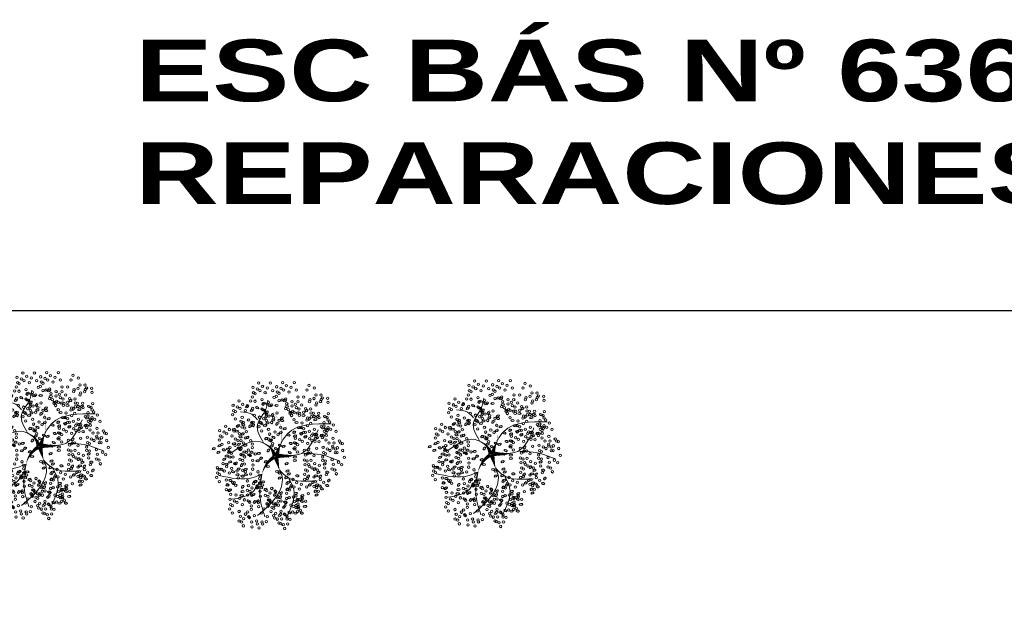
# Model space of a CAD drawing. Header units: millimetres. Extents: x 2152 to 2451, y 445 to 514.
# Tile 19 of 23: x 2375 to 2407, y 494 to 514. Entities that reach past the tile are written whole.
import ezdxf

# ---------------------------------------------------------------- set-up
doc = ezdxf.new("R2010")
doc.units = ezdxf.units.MM
doc.layers.add('01 - Vegetación', color=3, linetype='Continuous', lineweight=0)
doc.layers.add('Cotas', color=3, linetype='Continuous')
doc.styles.add('REGUA60', font='cityb___.ttf', dxfattribs={"width": 1.4})

# ---------------------------------------------------------------- blocks, each defined once
blk = doc.blocks.new('17')
at = {"layer": '01 - Vegetación'}
for points in [[(4495.84, 1680.23, 1.33, 0.0221, 0.199177), (4489.97, 1684.48, 0.0221, 0.0221, 1.224983)], [(4496.02, 1680.23, 1.33, 0.0221, 0.286986), (4500.47, 1683.82, 0.0221, 0.0221, -1.494927)], [(4496.02, 1679.76, 1.77, 0.0221, 0), (4491.39, 1678.53, 0.0221, 0.0221, 0)], [(4496.02, 1679.66, 1.77, 0.0221, 0), (4500.28, 1678.15, 0.0221, 0.0221, 0)], [(4496.4, 1679.85, 1.77, 0.0221, 0.074947), (4496.4, 1672.95, 0.0221, 0.0221, 0.762797)], [(4497.07, 1679.43, 0.133, 0.0221, 0.381476), (4512.91, 1682.47, 0.0221, 0.0221, -1.841687)]]:
    blk.add_lwpolyline(points, format="xyseb", dxfattribs=at)
for points in [[(4490, 1684.47), (4488.83, 1687.51), (4489.5, 1699.09)], [(4487.73, 1684.98), (4483.44, 1688.25), (4481.42, 1694.81)], [(4497.83, 1680.19), (4501.11, 1685.48), (4497.33, 1694.81)], [(4508.5, 1685.98), (4510.45, 1688), (4511.21, 1691.78)], [(4490, 1684.47), (4482.94, 1685.23), (4475.36, 1683.47)], [(4491.39, 1678.53), (4489.02, 1677.58), (4485.46, 1677.92), (4475.87, 1685.99)], [(4500.47, 1683.82), (4506.92, 1685.99), (4511.46, 1683.47), (4515.25, 1682.46)], [(4491.39, 1678.53), (4489, 1675.9), (4487.73, 1665.57)], [(4496.57, 1678.43), (4497.07, 1670.86), (4505.15, 1665.32)], [(4497.07, 1679.43), (4503.89, 1675.65), (4507.17, 1660.78)], [(4488.74, 1675.4), (4484.7, 1673.64), (4475.11, 1676.16)], [(4497.07, 1670.11), (4496.82, 1665.57), (4494.55, 1658.01)]]:
    blk.add_spline(points, degree=3, dxfattribs=at)
blk = doc.blocks.new('16')
at = {"layer": '01 - Vegetación'}
h = blk.add_hatch(color=40, dxfattribs=at)
h.set_gradient(color1=(255, 191, 0), color2=(223, 255, 127), rotation=180, centered=1, tint=1, name='INVSPHERICAL')
edge = h.paths.add_edge_path()
edge.add_ellipse((4538.847, 1678.642), major_axis=(-0.0033, 0.0777), ratio=0.578492, start_angle=0, end_angle=360, ccw=False)
edge = h.paths.add_edge_path()
edge.add_ellipse((4538.961, 1678.487), major_axis=(-0.0349, 0.0695), ratio=0.578492, start_angle=0, end_angle=360, ccw=False)
edge = h.paths.add_edge_path()
edge.add_ellipse((4538.69, 1678.926), major_axis=(-0.0594, 0.0503), ratio=0.578492, start_angle=0, end_angle=360, ccw=False)
edge = h.paths.add_edge_path()
edge.add_ellipse((4538.676, 1678.266), major_axis=(-0.0033, 0.0777), ratio=0.578492, start_angle=0, end_angle=360, ccw=False)
edge = h.paths.add_edge_path()
edge.add_ellipse((4541.23, 1679.281), major_axis=(0.0274, 0.0728), ratio=0.578492, start_angle=0, end_angle=360, ccw=False)
edge = h.paths.add_edge_path()
edge.add_ellipse((4540.829, 1679.36), major_axis=(-0.0349, 0.0695), ratio=0.578492, start_angle=0, end_angle=360, ccw=False)
edge = h.paths.add_edge_path()
edge.add_ellipse((4541.174, 1679.607), major_axis=(-0.0349, 0.0695), ratio=0.578492, start_angle=0, end_angle=360, ccw=False)
edge = h.paths.add_edge_path()
edge.add_ellipse((4541.072, 1679.421), major_axis=(0.0274, 0.0728), ratio=0.578492, start_angle=0, end_angle=360, ccw=False)
edge = h.paths.add_edge_path()
edge.add_ellipse((4540.113, 1679.632), major_axis=(-0.0349, 0.0695), ratio=0.578492, start_angle=0, end_angle=360, ccw=False)
edge = h.paths.add_edge_path()
edge.add_ellipse((4540.279, 1679.843), major_axis=(-0.0349, 0.0695), ratio=0.578492, start_angle=0, end_angle=360, ccw=False)
edge = h.paths.add_edge_path()
edge.add_ellipse((4540.165, 1679.999), major_axis=(-0.0033, 0.0777), ratio=0.578492, start_angle=0, end_angle=360, ccw=False)
edge = h.paths.add_edge_path()
edge.add_ellipse((4540.499, 1679.956), major_axis=(-0.0033, 0.0777), ratio=0.578492, start_angle=0, end_angle=360, ccw=False)
edge = h.paths.add_edge_path()
edge.add_ellipse((4540.629, 1679.513), major_axis=(-0.0594, 0.0503), ratio=0.578492, start_angle=0, end_angle=360, ccw=False)
edge = h.paths.add_edge_path()
edge.add_ellipse((4540.551, 1680.278), major_axis=(0.0274, 0.0728), ratio=0.578492, start_angle=0, end_angle=360, ccw=False)
edge = h.paths.add_edge_path()
edge.add_ellipse((4539.201, 1679.744), major_axis=(-0.0033, 0.0777), ratio=0.578492, start_angle=0, end_angle=360, ccw=False)
edge = h.paths.add_edge_path()
edge.add_ellipse((4539.14, 1679.893), major_axis=(0.0274, 0.0728), ratio=0.578492, start_angle=0, end_angle=360, ccw=False)
edge = h.paths.add_edge_path()
edge.add_ellipse((4539.208, 1680.126), major_axis=(-0.0033, 0.0777), ratio=0.578492, start_angle=0, end_angle=360, ccw=False)
edge = h.paths.add_edge_path()
edge.add_ellipse((4538.979, 1680.681), major_axis=(-0.0594, 0.0503), ratio=0.578492, start_angle=0, end_angle=360, ccw=False)
edge = h.paths.add_edge_path()
edge.add_ellipse((4538.577, 1680.728), major_axis=(-0.0033, 0.0777), ratio=0.578492, start_angle=0, end_angle=360, ccw=False)
edge = h.paths.add_edge_path()
edge.add_ellipse((4538.926, 1680.033), major_axis=(0.0274, 0.0728), ratio=0.578492, start_angle=0, end_angle=360, ccw=False)
edge = h.paths.add_edge_path()
edge.add_ellipse((4538.95, 1679.842), major_axis=(0.0274, 0.0728), ratio=0.578492, start_angle=0, end_angle=360, ccw=False)
edge = h.paths.add_edge_path()
edge.add_ellipse((4538.621, 1680.191), major_axis=(-0.0349, 0.0695), ratio=0.578492, start_angle=0, end_angle=360, ccw=False)
edge = h.paths.add_edge_path()
edge.add_ellipse((4538.328, 1680.411), major_axis=(0.0274, 0.0728), ratio=0.578492, start_angle=0, end_angle=360, ccw=False)
edge = h.paths.add_edge_path()
edge.add_ellipse((4538.283, 1680.138), major_axis=(-0.0594, 0.0503), ratio=0.578492, start_angle=0, end_angle=360, ccw=False)
edge = h.paths.add_edge_path()
edge.add_ellipse((4538.32, 1679.993), major_axis=(-0.0594, 0.0503), ratio=0.578492, start_angle=0, end_angle=360, ccw=False)
edge = h.paths.add_edge_path()
edge.add_ellipse((4538.755, 1680.687), major_axis=(-0.0033, 0.0777), ratio=0.578492, start_angle=0, end_angle=360, ccw=False)
edge = h.paths.add_edge_path()
edge.add_ellipse((4538.834, 1681.261), major_axis=(-0.0349, 0.0695), ratio=0.578492, start_angle=0, end_angle=360, ccw=False)
edge = h.paths.add_edge_path()
edge.add_ellipse((4539.054, 1681.374), major_axis=(-0.0033, 0.0777), ratio=0.578492, start_angle=0, end_angle=360, ccw=False)
edge = h.paths.add_edge_path()
edge.add_ellipse((4539.147, 1681.076), major_axis=(-0.0594, 0.0503), ratio=0.578492, start_angle=0, end_angle=360, ccw=False)
edge = h.paths.add_edge_path()
edge.add_ellipse((4539.52, 1680.541), major_axis=(-0.0033, 0.0777), ratio=0.578492, start_angle=0, end_angle=360, ccw=False)
edge = h.paths.add_edge_path()
edge.add_ellipse((4539.459, 1680.689), major_axis=(0.0274, 0.0728), ratio=0.578492, start_angle=0, end_angle=360, ccw=False)
edge = h.paths.add_edge_path()
edge.add_ellipse((4539.527, 1680.923), major_axis=(-0.0033, 0.0777), ratio=0.578492, start_angle=0, end_angle=360, ccw=False)
edge = h.paths.add_edge_path()
edge.add_ellipse((4539.265, 1681.244), major_axis=(0.0274, 0.0728), ratio=0.578492, start_angle=0, end_angle=360, ccw=False)
edge = h.paths.add_edge_path()
edge.add_ellipse((4539.188, 1677.478), major_axis=(-0.0594, 0.0503), ratio=0.578492, start_angle=0, end_angle=360, ccw=False)
edge = h.paths.add_edge_path()
edge.add_ellipse((4539.473, 1678.19), major_axis=(0.0274, 0.0728), ratio=0.578492, start_angle=0, end_angle=360, ccw=False)
edge = h.paths.add_edge_path()
edge.add_ellipse((4540.696, 1678.325), major_axis=(0.0274, 0.0728), ratio=0.578492, start_angle=0, end_angle=360, ccw=False)
edge = h.paths.add_edge_path()
edge.add_ellipse((4540.33, 1678.305), major_axis=(-0.0033, 0.0777), ratio=0.578492, start_angle=0, end_angle=360, ccw=False)
edge = h.paths.add_edge_path()
edge.add_ellipse((4540.174, 1678.307), major_axis=(-0.0033, 0.0777), ratio=0.578492, start_angle=0, end_angle=360, ccw=False)
edge = h.paths.add_edge_path()
edge.add_ellipse((4540.488, 1677.717), major_axis=(-0.0594, 0.0503), ratio=0.578492, start_angle=0, end_angle=360, ccw=False)
edge = h.paths.add_edge_path()
edge.add_ellipse((4540.676, 1677.675), major_axis=(-0.0594, 0.0503), ratio=0.578492, start_angle=0, end_angle=360, ccw=False)
edge = h.paths.add_edge_path()
edge.add_ellipse((4539.469, 1677.341), major_axis=(-0.0033, 0.0777), ratio=0.578492, start_angle=0, end_angle=360, ccw=False)
edge = h.paths.add_edge_path()
edge.add_ellipse((4539.773, 1677.406), major_axis=(-0.0594, 0.0503), ratio=0.578492, start_angle=0, end_angle=360, ccw=False)
edge = h.paths.add_edge_path()
edge.add_ellipse((4539.631, 1677.23), major_axis=(-0.0349, 0.0695), ratio=0.578492, start_angle=0, end_angle=360, ccw=False)
edge = h.paths.add_edge_path()
edge.add_ellipse((4539.445, 1677.695), major_axis=(-0.0594, 0.0503), ratio=0.578492, start_angle=0, end_angle=360, ccw=False)
edge = h.paths.add_edge_path()
edge.add_ellipse((4542.676, 1679.136), major_axis=(-0.0033, 0.0777), ratio=0.578492, start_angle=0, end_angle=360, ccw=False)
edge = h.paths.add_edge_path()
edge.add_ellipse((4542.661, 1679.428), major_axis=(-0.0033, 0.0777), ratio=0.578492, start_angle=0, end_angle=360, ccw=False)
edge = h.paths.add_edge_path()
edge.add_ellipse((4542.742, 1679.554), major_axis=(-0.0033, 0.0777), ratio=0.578492, start_angle=0, end_angle=360, ccw=False)
edge = h.paths.add_edge_path()
edge.add_ellipse((4542.776, 1679.728), major_axis=(-0.0349, 0.0695), ratio=0.578492, start_angle=0, end_angle=360, ccw=False)
edge = h.paths.add_edge_path()
edge.add_ellipse((4542.477, 1679.745), major_axis=(0.0274, 0.0728), ratio=0.578492, start_angle=0, end_angle=360, ccw=False)
edge = h.paths.add_edge_path()
edge.add_ellipse((4542.578, 1680.02), major_axis=(0.0274, 0.0728), ratio=0.578492, start_angle=0, end_angle=360, ccw=False)
edge = h.paths.add_edge_path()
edge.add_ellipse((4542.466, 1680.268), major_axis=(-0.0349, 0.0695), ratio=0.578492, start_angle=0, end_angle=360, ccw=False)
edge = h.paths.add_edge_path()
edge.add_ellipse((4542.632, 1680.479), major_axis=(-0.0349, 0.0695), ratio=0.578492, start_angle=0, end_angle=360, ccw=False)
edge = h.paths.add_edge_path()
edge.add_ellipse((4542.359, 1679.577), major_axis=(-0.0594, 0.0503), ratio=0.578492, start_angle=0, end_angle=360, ccw=False)
edge = h.paths.add_edge_path()
edge.add_ellipse((4542.171, 1679.619), major_axis=(-0.0594, 0.0503), ratio=0.578492, start_angle=0, end_angle=360, ccw=False)
edge = h.paths.add_edge_path()
edge.add_ellipse((4542.246, 1679.328), major_axis=(-0.0594, 0.0503), ratio=0.578492, start_angle=0, end_angle=360, ccw=False)
edge = h.paths.add_edge_path()
edge.add_ellipse((4542.369, 1678.498), major_axis=(0.0274, 0.0728), ratio=0.578492, start_angle=0, end_angle=360, ccw=False)
edge = h.paths.add_edge_path()
edge.add_ellipse((4542.902, 1678.749), major_axis=(-0.0349, 0.0695), ratio=0.578492, start_angle=0, end_angle=360, ccw=False)
edge = h.paths.add_edge_path()
edge.add_ellipse((4542.925, 1678.897), major_axis=(-0.0349, 0.0695), ratio=0.578492, start_angle=0, end_angle=360, ccw=False)
edge = h.paths.add_edge_path()
edge.add_ellipse((4542.628, 1678.671), major_axis=(-0.0033, 0.0777), ratio=0.578492, start_angle=0, end_angle=360, ccw=False)
edge = h.paths.add_edge_path()
edge.add_ellipse((4542.11, 1678.896), major_axis=(-0.0349, 0.0695), ratio=0.578492, start_angle=0, end_angle=360, ccw=False)
edge = h.paths.add_edge_path()
edge.add_ellipse((4542.34, 1678.18), major_axis=(-0.0349, 0.0695), ratio=0.578492, start_angle=0, end_angle=360, ccw=False)
edge = h.paths.add_edge_path()
edge.add_ellipse((4538.137, 1679.191), major_axis=(-0.0349, 0.0695), ratio=0.578492, start_angle=0, end_angle=360, ccw=False)
edge = h.paths.add_edge_path()
edge.add_ellipse((4538.099, 1678.758), major_axis=(-0.0594, 0.0503), ratio=0.578492, start_angle=0, end_angle=360, ccw=False)
edge = h.paths.add_edge_path()
edge.add_ellipse((4537.796, 1678.552), major_axis=(0.0274, 0.0728), ratio=0.578492, start_angle=0, end_angle=360, ccw=False)
edge = h.paths.add_edge_path()
edge.add_ellipse((4537.776, 1678.277), major_axis=(-0.0033, 0.0777), ratio=0.578492, start_angle=0, end_angle=360, ccw=False)
edge = h.paths.add_edge_path()
edge.add_ellipse((4539.181, 1678.6), major_axis=(-0.0033, 0.0777), ratio=0.578492, start_angle=0, end_angle=360, ccw=False)
edge = h.paths.add_edge_path()
edge.add_ellipse((4538.502, 1678.968), major_axis=(-0.0594, 0.0503), ratio=0.578492, start_angle=0, end_angle=360, ccw=False)
edge = h.paths.add_edge_path()
edge.add_ellipse((4538.615, 1679.216), major_axis=(-0.0594, 0.0503), ratio=0.578492, start_angle=0, end_angle=360, ccw=False)
edge = h.paths.add_edge_path()
edge.add_ellipse((4538.188, 1679.557), major_axis=(-0.0033, 0.0777), ratio=0.578492, start_angle=0, end_angle=360, ccw=False)
edge = h.paths.add_edge_path()
edge.add_ellipse((4538.203, 1679.265), major_axis=(-0.0033, 0.0777), ratio=0.578492, start_angle=0, end_angle=360, ccw=False)
edge = h.paths.add_edge_path()
edge.add_ellipse((4538.285, 1679.391), major_axis=(-0.0033, 0.0777), ratio=0.578492, start_angle=0, end_angle=360, ccw=False)
edge = h.paths.add_edge_path()
edge.add_ellipse((4538.856, 1679.647), major_axis=(-0.0349, 0.0695), ratio=0.578492, start_angle=0, end_angle=360, ccw=False)
edge = h.paths.add_edge_path()
edge.add_ellipse((4538.272, 1678.751), major_axis=(0.0274, 0.0728), ratio=0.578492, start_angle=0, end_angle=360, ccw=False)
edge = h.paths.add_edge_path()
edge.add_ellipse((4540.863, 1678.985), major_axis=(0.0274, 0.0728), ratio=0.578492, start_angle=0, end_angle=360, ccw=False)
edge = h.paths.add_edge_path()
edge.add_ellipse((4540.823, 1678.811), major_axis=(-0.0349, 0.0695), ratio=0.578492, start_angle=0, end_angle=360, ccw=False)
edge = h.paths.add_edge_path()
edge.add_ellipse((4541.446, 1678.949), major_axis=(-0.0349, 0.0695), ratio=0.578492, start_angle=0, end_angle=360, ccw=False)
edge = h.paths.add_edge_path()
edge.add_ellipse((4540.434, 1680.393), major_axis=(-0.0033, 0.0777), ratio=0.578492, start_angle=0, end_angle=360, ccw=False)
edge = h.paths.add_edge_path()
edge.add_ellipse((4540.419, 1680.685), major_axis=(-0.0033, 0.0777), ratio=0.578492, start_angle=0, end_angle=360, ccw=False)
edge = h.paths.add_edge_path()
edge.add_ellipse((4539.773, 1680.547), major_axis=(-0.0349, 0.0695), ratio=0.578492, start_angle=0, end_angle=360, ccw=False)
edge = h.paths.add_edge_path()
edge.add_ellipse((4539.782, 1680.87), major_axis=(-0.0349, 0.0695), ratio=0.578492, start_angle=0, end_angle=360, ccw=False)
edge = h.paths.add_edge_path()
edge.add_ellipse((4539.668, 1681.126), major_axis=(0.0274, 0.0728), ratio=0.578492, start_angle=0, end_angle=360, ccw=False)
edge = h.paths.add_edge_path()
edge.add_ellipse((4540.336, 1681.276), major_axis=(0.0274, 0.0728), ratio=0.578492, start_angle=0, end_angle=360, ccw=False)
edge = h.paths.add_edge_path()
edge.add_ellipse((4540.381, 1681.413), major_axis=(-0.0349, 0.0695), ratio=0.578492, start_angle=0, end_angle=360, ccw=False)
edge = h.paths.add_edge_path()
edge.add_ellipse((4540.225, 1681.525), major_axis=(-0.0349, 0.0695), ratio=0.578492, start_angle=0, end_angle=360, ccw=False)
edge = h.paths.add_edge_path()
edge.add_ellipse((4540.009, 1681.424), major_axis=(-0.0033, 0.0777), ratio=0.578492, start_angle=0, end_angle=360, ccw=False)
edge = h.paths.add_edge_path()
edge.add_ellipse((4540.106, 1681.258), major_axis=(-0.0033, 0.0777), ratio=0.578492, start_angle=0, end_angle=360, ccw=False)
edge = h.paths.add_edge_path()
edge.add_ellipse((4540.036, 1680.989), major_axis=(-0.0594, 0.0503), ratio=0.578492, start_angle=0, end_angle=360, ccw=False)
edge = h.paths.add_edge_path()
edge.add_ellipse((4539.967, 1680.73), major_axis=(-0.0594, 0.0503), ratio=0.578492, start_angle=0, end_angle=360, ccw=False)
edge = h.paths.add_edge_path()
edge.add_ellipse((4541.92, 1680.217), major_axis=(-0.0033, 0.0777), ratio=0.578492, start_angle=0, end_angle=360, ccw=False)
edge = h.paths.add_edge_path()
edge.add_ellipse((4541.222, 1680.466), major_axis=(-0.0349, 0.0695), ratio=0.578492, start_angle=0, end_angle=360, ccw=False)
edge = h.paths.add_edge_path()
edge.add_ellipse((4541.387, 1680.676), major_axis=(-0.0349, 0.0695), ratio=0.578492, start_angle=0, end_angle=360, ccw=False)
edge = h.paths.add_edge_path()
edge.add_ellipse((4541.251, 1680.784), major_axis=(0.0274, 0.0728), ratio=0.578492, start_angle=0, end_angle=360, ccw=False)
edge = h.paths.add_edge_path()
edge.add_ellipse((4541.818, 1680.659), major_axis=(0.0274, 0.0728), ratio=0.578492, start_angle=0, end_angle=360, ccw=False)
edge = h.paths.add_edge_path()
edge.add_ellipse((4541.942, 1680.743), major_axis=(0.0274, 0.0728), ratio=0.578492, start_angle=0, end_angle=360, ccw=False)
edge = h.paths.add_edge_path()
edge.add_ellipse((4541.762, 1680.886), major_axis=(-0.0349, 0.0695), ratio=0.578492, start_angle=0, end_angle=360, ccw=False)
edge = h.paths.add_edge_path()
edge.add_ellipse((4541.592, 1681.082), major_axis=(-0.0033, 0.0777), ratio=0.578492, start_angle=0, end_angle=360, ccw=False)
edge = h.paths.add_edge_path()
edge.add_ellipse((4541.511, 1680.956), major_axis=(-0.0033, 0.0777), ratio=0.578492, start_angle=0, end_angle=360, ccw=False)
edge = h.paths.add_edge_path()
edge.add_ellipse((4541.775, 1680.201), major_axis=(-0.0594, 0.0503), ratio=0.578492, start_angle=0, end_angle=360, ccw=False)
edge = h.paths.add_edge_path()
edge.add_ellipse((4541.737, 1680.346), major_axis=(-0.0594, 0.0503), ratio=0.578492, start_angle=0, end_angle=360, ccw=False)
edge = h.paths.add_edge_path()
edge.add_ellipse((4541.843, 1679.118), major_axis=(-0.0594, 0.0503), ratio=0.578492, start_angle=0, end_angle=360, ccw=False)
edge = h.paths.add_edge_path()
edge.add_ellipse((4541.881, 1679.551), major_axis=(-0.0349, 0.0695), ratio=0.578492, start_angle=0, end_angle=360, ccw=False)
edge = h.paths.add_edge_path()
edge.add_ellipse((4542.015, 1679.29), major_axis=(-0.0349, 0.0695), ratio=0.578492, start_angle=0, end_angle=360, ccw=False)
edge = h.paths.add_edge_path()
edge.add_ellipse((4541.91, 1679.869), major_axis=(0.0274, 0.0728), ratio=0.578492, start_angle=0, end_angle=360, ccw=False)
edge = h.paths.add_edge_path()
edge.add_ellipse((4541.769, 1679.666), major_axis=(-0.0033, 0.0777), ratio=0.578492, start_angle=0, end_angle=360, ccw=False)
edge = h.paths.add_edge_path()
edge.add_ellipse((4539.676, 1679.115), major_axis=(-0.0033, 0.0777), ratio=0.578492, start_angle=0, end_angle=360, ccw=False)
edge = h.paths.add_edge_path()
edge.add_ellipse((4539.594, 1678.989), major_axis=(-0.0033, 0.0777), ratio=0.578492, start_angle=0, end_angle=360, ccw=False)
edge = h.paths.add_edge_path()
edge.add_ellipse((4539.898, 1679.531), major_axis=(-0.0033, 0.0777), ratio=0.578492, start_angle=0, end_angle=360, ccw=False)
edge = h.paths.add_edge_path()
edge.add_ellipse((4539.697, 1678.641), major_axis=(-0.0349, 0.0695), ratio=0.578492, start_angle=0, end_angle=360, ccw=False)
edge = h.paths.add_edge_path()
edge.add_ellipse((4539.398, 1678.691), major_axis=(-0.0349, 0.0695), ratio=0.578492, start_angle=0, end_angle=360, ccw=False)
edge = h.paths.add_edge_path()
edge.add_ellipse((4539.555, 1678.579), major_axis=(-0.0349, 0.0695), ratio=0.578492, start_angle=0, end_angle=360, ccw=False)
edge = h.paths.add_edge_path()
edge.add_ellipse((4540.714, 1679.167), major_axis=(0.0274, 0.0728), ratio=0.578492, start_angle=0, end_angle=360, ccw=False)
edge = h.paths.add_edge_path()
edge.add_ellipse((4540.549, 1681.79), major_axis=(-0.0349, 0.0695), ratio=0.578492, start_angle=0, end_angle=360, ccw=False)
edge = h.paths.add_edge_path()
edge.add_ellipse((4540.715, 1682.001), major_axis=(-0.0349, 0.0695), ratio=0.578492, start_angle=0, end_angle=360, ccw=False)
edge = h.paths.add_edge_path()
edge.add_ellipse((4540.848, 1681.741), major_axis=(-0.0349, 0.0695), ratio=0.578492, start_angle=0, end_angle=360, ccw=False)
edge = h.paths.add_edge_path()
edge.add_ellipse((4540.661, 1681.542), major_axis=(0.0274, 0.0728), ratio=0.578492, start_angle=0, end_angle=360, ccw=False)
edge = h.paths.add_edge_path()
edge.add_ellipse((4540.684, 1681.351), major_axis=(0.0274, 0.0728), ratio=0.578492, start_angle=0, end_angle=360, ccw=False)
edge = h.paths.add_edge_path()
edge.add_ellipse((4540.56, 1681.267), major_axis=(0.0274, 0.0728), ratio=0.578492, start_angle=0, end_angle=360, ccw=False)
edge = h.paths.add_edge_path()
edge.add_ellipse((4540.528, 1678.539), major_axis=(0.0274, 0.0728), ratio=0.578492, start_angle=0, end_angle=360, ccw=False)
edge = h.paths.add_edge_path()
edge.add_ellipse((4540.38, 1678.647), major_axis=(0.0274, 0.0728), ratio=0.578492, start_angle=0, end_angle=360, ccw=False)
edge = h.paths.add_edge_path()
edge.add_ellipse((4540.034, 1678.678), major_axis=(-0.0349, 0.0695), ratio=0.578492, start_angle=0, end_angle=360, ccw=False)
edge = h.paths.add_edge_path()
edge.add_ellipse((4540.944, 1678.493), major_axis=(0.0274, 0.0728), ratio=0.578492, start_angle=0, end_angle=360, ccw=False)
edge = h.paths.add_edge_path()
edge.add_ellipse((4541.625, 1678.77), major_axis=(-0.0349, 0.0695), ratio=0.578492, start_angle=0, end_angle=360, ccw=False)
edge = h.paths.add_edge_path()
edge.add_ellipse((4541.994, 1678.887), major_axis=(0.0274, 0.0728), ratio=0.578492, start_angle=0, end_angle=360, ccw=False)
edge = h.paths.add_edge_path()
edge.add_ellipse((4541.336, 1678.598), major_axis=(0.0274, 0.0728), ratio=0.578492, start_angle=0, end_angle=360, ccw=False)
edge = h.paths.add_edge_path()
edge.add_ellipse((4539.381, 1678.993), major_axis=(-0.0349, 0.0695), ratio=0.578492, start_angle=0, end_angle=360, ccw=False)
edge = h.paths.add_edge_path()
edge.add_ellipse((4540.938, 1681.079), major_axis=(-0.0033, 0.0777), ratio=0.578492, start_angle=0, end_angle=360, ccw=False)
edge = h.paths.add_edge_path()
edge.add_ellipse((4540.699, 1680.759), major_axis=(-0.0594, 0.0503), ratio=0.578492, start_angle=0, end_angle=360, ccw=False)
edge = h.paths.add_edge_path()
edge.add_ellipse((4540.908, 1680.857), major_axis=(-0.0349, 0.0695), ratio=0.578492, start_angle=0, end_angle=360, ccw=False)
edge = h.paths.add_edge_path()
edge.add_ellipse((4540.863, 1680.561), major_axis=(-0.0349, 0.0695), ratio=0.578492, start_angle=0, end_angle=360, ccw=False)
edge = h.paths.add_edge_path()
edge.add_ellipse((4540.564, 1680.61), major_axis=(-0.0349, 0.0695), ratio=0.578492, start_angle=0, end_angle=360, ccw=False)
edge = h.paths.add_edge_path()
edge.add_ellipse((4539.771, 1681.729), major_axis=(-0.0349, 0.0695), ratio=0.578492, start_angle=0, end_angle=360, ccw=False)
edge = h.paths.add_edge_path()
edge.add_ellipse((4540.968, 1678.302), major_axis=(0.0274, 0.0728), ratio=0.578492, start_angle=0, end_angle=360, ccw=False)
edge = h.paths.add_edge_path()
edge.add_ellipse((4541.908, 1678.227), major_axis=(-0.0033, 0.0777), ratio=0.578492, start_angle=0, end_angle=360, ccw=False)
edge = h.paths.add_edge_path()
edge.add_ellipse((4541.283, 1678.297), major_axis=(-0.0349, 0.0695), ratio=0.578492, start_angle=0, end_angle=360, ccw=False)
edge = h.paths.add_edge_path()
edge.add_ellipse((4541.463, 1678.333), major_axis=(-0.0349, 0.0695), ratio=0.578492, start_angle=0, end_angle=360, ccw=False)
edge = h.paths.add_edge_path()
edge.add_ellipse((4538.021, 1678.159), major_axis=(0.0274, 0.0728), ratio=0.578492, start_angle=0, end_angle=360, ccw=False)
edge = h.paths.add_edge_path()
edge.add_ellipse((4537.772, 1677.992), major_axis=(0.0274, 0.0728), ratio=0.578492, start_angle=0, end_angle=360, ccw=False)
edge = h.paths.add_edge_path()
edge.add_ellipse((4538.082, 1677.841), major_axis=(-0.0033, 0.0777), ratio=0.578492, start_angle=0, end_angle=360, ccw=False)
edge = h.paths.add_edge_path()
edge.add_ellipse((4538.572, 1677.966), major_axis=(-0.0349, 0.0695), ratio=0.578492, start_angle=0, end_angle=360, ccw=False)
edge = h.paths.add_edge_path()
edge.add_ellipse((4538.311, 1677.99), major_axis=(0.0274, 0.0728), ratio=0.578492, start_angle=0, end_angle=360, ccw=False)
edge = h.paths.add_edge_path()
edge.add_ellipse((4538.394, 1678.174), major_axis=(0.0274, 0.0728), ratio=0.578492, start_angle=0, end_angle=360, ccw=False)
edge = h.paths.add_edge_path()
edge.add_ellipse((4538.776, 1677.355), major_axis=(-0.0349, 0.0695), ratio=0.578492, start_angle=0, end_angle=360, ccw=False)
edge = h.paths.add_edge_path()
edge.add_ellipse((4538.597, 1677.319), major_axis=(-0.0349, 0.0695), ratio=0.578492, start_angle=0, end_angle=360, ccw=False)
edge = h.paths.add_edge_path()
edge.add_ellipse((4539.063, 1677.621), major_axis=(-0.0349, 0.0695), ratio=0.578492, start_angle=0, end_angle=360, ccw=False)
edge = h.paths.add_edge_path()
edge.add_ellipse((4539.033, 1676.828), major_axis=(0.0274, 0.0728), ratio=0.578492, start_angle=0, end_angle=360, ccw=False)
edge = h.paths.add_edge_path()
edge.add_ellipse((4539.009, 1677.162), major_axis=(0.0274, 0.0728), ratio=0.578492, start_angle=0, end_angle=360, ccw=False)
edge = h.paths.add_edge_path()
edge.add_ellipse((4538.885, 1677.078), major_axis=(0.0274, 0.0728), ratio=0.578492, start_angle=0, end_angle=360, ccw=False)
edge = h.paths.add_edge_path()
edge.add_ellipse((4539.054, 1677.298), major_axis=(-0.0349, 0.0695), ratio=0.578492, start_angle=0, end_angle=360, ccw=False)
edge = h.paths.add_edge_path()
edge.add_ellipse((4542.221, 1677.913), major_axis=(-0.0033, 0.0777), ratio=0.578492, start_angle=0, end_angle=360, ccw=False)
edge = h.paths.add_edge_path()
edge.add_ellipse((4542.451, 1677.771), major_axis=(-0.0349, 0.0695), ratio=0.578492, start_angle=0, end_angle=360, ccw=False)
edge = h.paths.add_edge_path()
edge.add_ellipse((4541.18, 1677.355), major_axis=(-0.0349, 0.0695), ratio=0.578492, start_angle=0, end_angle=360, ccw=False)
edge = h.paths.add_edge_path()
edge.add_ellipse((4541.671, 1678.102), major_axis=(-0.0033, 0.0777), ratio=0.578492, start_angle=0, end_angle=360, ccw=False)
edge = h.paths.add_edge_path()
edge.add_ellipse((4541.411, 1678.017), major_axis=(-0.0033, 0.0777), ratio=0.578492, start_angle=0, end_angle=360, ccw=False)
edge = h.paths.add_edge_path()
edge.add_ellipse((4542.075, 1677.637), major_axis=(-0.0594, 0.0503), ratio=0.578492, start_angle=0, end_angle=360, ccw=False)
edge = h.paths.add_edge_path()
edge.add_ellipse((4541.252, 1677.826), major_axis=(-0.0349, 0.0695), ratio=0.578492, start_angle=0, end_angle=360, ccw=False)
edge = h.paths.add_edge_path()
edge.add_ellipse((4541.596, 1676.853), major_axis=(-0.0033, 0.0777), ratio=0.578492, start_angle=0, end_angle=360, ccw=False)
edge = h.paths.add_edge_path()
edge.add_ellipse((4541.655, 1677.018), major_axis=(-0.0033, 0.0777), ratio=0.578492, start_angle=0, end_angle=360, ccw=False)
edge = h.paths.add_edge_path()
edge.add_ellipse((4542.033, 1677.371), major_axis=(-0.0349, 0.0695), ratio=0.578492, start_angle=0, end_angle=360, ccw=False)
edge = h.paths.add_edge_path()
edge.add_ellipse((4542.19, 1677.259), major_axis=(-0.0349, 0.0695), ratio=0.578492, start_angle=0, end_angle=360, ccw=False)
edge = h.paths.add_edge_path()
edge.add_ellipse((4542.168, 1676.931), major_axis=(0.0274, 0.0728), ratio=0.578492, start_angle=0, end_angle=360, ccw=False)
edge = h.paths.add_edge_path()
edge.add_ellipse((4542.176, 1677.433), major_axis=(-0.0349, 0.0695), ratio=0.578492, start_angle=0, end_angle=360, ccw=False)
edge = h.paths.add_edge_path()
edge.add_ellipse((4541.313, 1677.094), major_axis=(-0.0349, 0.0695), ratio=0.578492, start_angle=0, end_angle=360, ccw=False)
edge = h.paths.add_edge_path()
edge.add_ellipse((4541.359, 1677.391), major_axis=(-0.0349, 0.0695), ratio=0.578492, start_angle=0, end_angle=360, ccw=False)
edge = h.paths.add_edge_path()
edge.add_ellipse((4540.019, 1676.943), major_axis=(-0.0349, 0.0695), ratio=0.578492, start_angle=0, end_angle=360, ccw=False)
edge = h.paths.add_edge_path()
edge.add_ellipse((4539.641, 1676.826), major_axis=(0.0274, 0.0728), ratio=0.578492, start_angle=0, end_angle=360, ccw=False)
edge = h.paths.add_edge_path()
edge.add_ellipse((4539.262, 1676.754), major_axis=(-0.0594, 0.0503), ratio=0.578492, start_angle=0, end_angle=360, ccw=False)
edge = h.paths.add_edge_path()
edge.add_ellipse((4539.45, 1677.146), major_axis=(-0.0594, 0.0503), ratio=0.578492, start_angle=0, end_angle=360, ccw=False)
at = {"layer": '01 - Vegetación', "extrusion": (0, 0, -1)}
for centre, major_axis in [((4539.771, 1681.729), (-0.0349, 0.0695)), ((4540.549, 1681.79), (-0.0349, 0.0695)), ((4540.715, 1682.001), (-0.0349, 0.0695)), ((4540.848, 1681.741), (-0.0349, 0.0695)), ((4538.834, 1681.261), (-0.0349, 0.0695)), ((4539.054, 1681.374), (-0.0033, 0.0777)), ((4540.009, 1681.424), (-0.0033, 0.0777)), ((4540.106, 1681.258), (-0.0033, 0.0777)), ((4540.225, 1681.525), (-0.0349, 0.0695)), ((4540.381, 1681.413), (-0.0349, 0.0695)), ((4539.527, 1680.923), (-0.0033, 0.0777)), ((4539.782, 1680.87), (-0.0349, 0.0695)), ((4540.908, 1680.857), (-0.0349, 0.0695)), ((4540.938, 1681.079), (-0.0033, 0.0777)), ((4541.511, 1680.956), (-0.0033, 0.0777)), ((4541.592, 1681.082), (-0.0033, 0.0777)), ((4541.762, 1680.886), (-0.0349, 0.0695)), ((4538.577, 1680.728), (-0.0033, 0.0777)), ((4538.755, 1680.687), (-0.0033, 0.0777)), ((4539.52, 1680.541), (-0.0033, 0.0777)), ((4539.773, 1680.547), (-0.0349, 0.0695)), ((4540.419, 1680.685), (-0.0033, 0.0777)), ((4540.434, 1680.393), (-0.0033, 0.0777)), ((4540.564, 1680.61), (-0.0349, 0.0695)), ((4540.863, 1680.561), (-0.0349, 0.0695)), ((4541.222, 1680.466), (-0.0349, 0.0695)), ((4541.387, 1680.676), (-0.0349, 0.0695)), ((4542.632, 1680.479), (-0.0349, 0.0695)), ((4538.621, 1680.191), (-0.0349, 0.0695)), ((4539.208, 1680.126), (-0.0033, 0.0777)), ((4540.165, 1679.999), (-0.0033, 0.0777)), ((4540.499, 1679.956), (-0.0033, 0.0777)), ((4541.92, 1680.217), (-0.0033, 0.0777)), ((4542.466, 1680.268), (-0.0349, 0.0695)), ((4538.188, 1679.557), (-0.0033, 0.0777)), ((4538.856, 1679.647), (-0.0349, 0.0695)), ((4539.201, 1679.744), (-0.0033, 0.0777)), ((4539.898, 1679.531), (-0.0033, 0.0777)), ((4540.113, 1679.632), (-0.0349, 0.0695)), ((4540.279, 1679.843), (-0.0349, 0.0695)), ((4541.174, 1679.607), (-0.0349, 0.0695)), ((4541.769, 1679.666), (-0.0033, 0.0777)), ((4541.881, 1679.551), (-0.0349, 0.0695)), ((4542.742, 1679.554), (-0.0033, 0.0777)), ((4542.776, 1679.728), (-0.0349, 0.0695)), ((4538.137, 1679.191), (-0.0349, 0.0695)), ((4538.203, 1679.265), (-0.0033, 0.0777)), ((4538.285, 1679.391), (-0.0033, 0.0777)), ((4539.676, 1679.115), (-0.0033, 0.0777)), ((4540.829, 1679.36), (-0.0349, 0.0695)), ((4542.015, 1679.29), (-0.0349, 0.0695)), ((4542.661, 1679.428), (-0.0033, 0.0777)), ((4542.676, 1679.136), (-0.0033, 0.0777)), ((4538.847, 1678.642), (-0.0033, 0.0777)), ((4539.181, 1678.6), (-0.0033, 0.0777)), ((4539.381, 1678.993), (-0.0349, 0.0695)), ((4539.398, 1678.691), (-0.0349, 0.0695)), ((4539.555, 1678.579), (-0.0349, 0.0695)), ((4539.594, 1678.989), (-0.0033, 0.0777)), ((4539.697, 1678.641), (-0.0349, 0.0695)), ((4540.034, 1678.678), (-0.0349, 0.0695)), ((4540.823, 1678.811), (-0.0349, 0.0695)), ((4541.446, 1678.949), (-0.0349, 0.0695)), ((4541.625, 1678.77), (-0.0349, 0.0695)), ((4542.11, 1678.896), (-0.0349, 0.0695)), ((4542.628, 1678.671), (-0.0033, 0.0777)), ((4542.902, 1678.749), (-0.0349, 0.0695)), ((4542.925, 1678.897), (-0.0349, 0.0695)), ((4537.776, 1678.277), (-0.0033, 0.0777)), ((4538.676, 1678.266), (-0.0033, 0.0777)), ((4538.961, 1678.487), (-0.0349, 0.0695)), ((4540.174, 1678.307), (-0.0033, 0.0777)), ((4540.33, 1678.305), (-0.0033, 0.0777)), ((4541.283, 1678.297), (-0.0349, 0.0695)), ((4541.463, 1678.333), (-0.0349, 0.0695)), ((4541.908, 1678.227), (-0.0033, 0.0777)), ((4542.34, 1678.18), (-0.0349, 0.0695)), ((4538.082, 1677.841), (-0.0033, 0.0777)), ((4538.572, 1677.966), (-0.0349, 0.0695)), ((4541.252, 1677.826), (-0.0349, 0.0695)), ((4541.411, 1678.017), (-0.0033, 0.0777)), ((4541.671, 1678.102), (-0.0033, 0.0777)), ((4542.221, 1677.913), (-0.0033, 0.0777)), ((4542.451, 1677.771), (-0.0349, 0.0695)), ((4538.597, 1677.319), (-0.0349, 0.0695)), ((4538.776, 1677.355), (-0.0349, 0.0695)), ((4539.054, 1677.298), (-0.0349, 0.0695)), ((4539.063, 1677.621), (-0.0349, 0.0695)), ((4539.469, 1677.341), (-0.0033, 0.0777)), ((4539.631, 1677.23), (-0.0349, 0.0695)), ((4541.18, 1677.355), (-0.0349, 0.0695)), ((4541.359, 1677.391), (-0.0349, 0.0695)), ((4542.033, 1677.371), (-0.0349, 0.0695)), ((4542.176, 1677.433), (-0.0349, 0.0695)), ((4542.19, 1677.259), (-0.0349, 0.0695)), ((4540.019, 1676.943), (-0.0349, 0.0695)), ((4541.313, 1677.094), (-0.0349, 0.0695)), ((4541.596, 1676.853), (-0.0033, 0.0777)), ((4541.655, 1677.018), (-0.0033, 0.0777))]:
    blk.add_ellipse(centre, major_axis=major_axis, ratio=0.578492, start_param=3.141593, end_param=9.424778, dxfattribs=at)
for centre, major_axis in [((4540.336, 1681.276), (0.0274, 0.0728)), ((4540.56, 1681.267), (0.0274, 0.0728)), ((4540.661, 1681.542), (0.0274, 0.0728)), ((4540.684, 1681.351), (0.0274, 0.0728)), ((4539.147, 1681.076), (-0.0594, 0.0503)), ((4539.265, 1681.244), (0.0274, 0.0728)), ((4539.668, 1681.126), (0.0274, 0.0728)), ((4540.036, 1680.989), (-0.0594, 0.0503)), ((4538.328, 1680.411), (0.0274, 0.0728)), ((4538.979, 1680.681), (-0.0594, 0.0503)), ((4539.459, 1680.689), (0.0274, 0.0728)), ((4539.967, 1680.73), (-0.0594, 0.0503)), ((4540.699, 1680.759), (-0.0594, 0.0503)), ((4541.251, 1680.784), (0.0274, 0.0728)), ((4541.818, 1680.659), (0.0274, 0.0728)), ((4541.942, 1680.743), (0.0274, 0.0728)), ((4538.283, 1680.138), (-0.0594, 0.0503)), ((4538.32, 1679.993), (-0.0594, 0.0503)), ((4538.926, 1680.033), (0.0274, 0.0728)), ((4540.551, 1680.278), (0.0274, 0.0728)), ((4541.737, 1680.346), (-0.0594, 0.0503)), ((4541.775, 1680.201), (-0.0594, 0.0503)), ((4542.578, 1680.02), (0.0274, 0.0728)), ((4538.95, 1679.842), (0.0274, 0.0728)), ((4539.14, 1679.893), (0.0274, 0.0728)), ((4540.629, 1679.513), (-0.0594, 0.0503)), ((4541.91, 1679.869), (0.0274, 0.0728)), ((4542.171, 1679.619), (-0.0594, 0.0503)), ((4542.359, 1679.577), (-0.0594, 0.0503)), ((4542.477, 1679.745), (0.0274, 0.0728)), ((4538.615, 1679.216), (-0.0594, 0.0503)), ((4540.714, 1679.167), (0.0274, 0.0728)), ((4541.072, 1679.421), (0.0274, 0.0728)), ((4541.23, 1679.281), (0.0274, 0.0728)), ((4541.843, 1679.118), (-0.0594, 0.0503)), ((4542.246, 1679.328), (-0.0594, 0.0503)), ((4538.099, 1678.758), (-0.0594, 0.0503)), ((4538.272, 1678.751), (0.0274, 0.0728)), ((4538.502, 1678.968), (-0.0594, 0.0503)), ((4538.69, 1678.926), (-0.0594, 0.0503)), ((4540.38, 1678.647), (0.0274, 0.0728)), ((4540.863, 1678.985), (0.0274, 0.0728)), ((4541.336, 1678.598), (0.0274, 0.0728)), ((4541.994, 1678.887), (0.0274, 0.0728)), ((4537.796, 1678.552), (0.0274, 0.0728)), ((4538.021, 1678.159), (0.0274, 0.0728)), ((4538.394, 1678.174), (0.0274, 0.0728)), ((4539.473, 1678.19), (0.0274, 0.0728)), ((4540.528, 1678.539), (0.0274, 0.0728)), ((4540.696, 1678.325), (0.0274, 0.0728)), ((4540.944, 1678.493), (0.0274, 0.0728)), ((4540.968, 1678.302), (0.0274, 0.0728)), ((4542.369, 1678.498), (0.0274, 0.0728)), ((4537.772, 1677.992), (0.0274, 0.0728)), ((4538.311, 1677.99), (0.0274, 0.0728)), ((4539.445, 1677.695), (-0.0594, 0.0503)), ((4540.488, 1677.717), (-0.0594, 0.0503)), ((4540.676, 1677.675), (-0.0594, 0.0503)), ((4539.188, 1677.478), (-0.0594, 0.0503)), ((4539.773, 1677.406), (-0.0594, 0.0503)), ((4542.075, 1677.637), (-0.0594, 0.0503)), ((4538.885, 1677.078), (0.0274, 0.0728)), ((4539.009, 1677.162), (0.0274, 0.0728)), ((4539.033, 1676.828), (0.0274, 0.0728)), ((4539.45, 1677.146), (-0.0594, 0.0503)), ((4539.641, 1676.826), (0.0274, 0.0728)), ((4542.168, 1676.931), (0.0274, 0.0728)), ((4539.262, 1676.754), (-0.0594, 0.0503))]:
    blk.add_ellipse(centre, major_axis=major_axis, ratio=0.578492, dxfattribs=at)
blk = doc.blocks.new('18')
at = {"color": 60}
for centre in [(4488.87, 1699.94), (4490.32, 1699.58), (4492.13, 1699.76), (4484.7, 1696.68), (4486.33, 1696.32), (4487.42, 1699.03), (4487.96, 1696.68), (4489.95, 1699.03), (4491.04, 1697.4), (4491.59, 1698.31), (4492.49, 1696.5), (4493.58, 1697.76), (4500.15, 1698.17), (4501.6, 1699.08), (4502.68, 1698.17), (4503.05, 1698.72), (4503.77, 1696.54), (4504.32, 1697.45), (4504.86, 1698.9), (4506.31, 1696.91), (4476.66, 1694.63), (4478.11, 1695.54), (4479.2, 1694.63), (4479.56, 1695.18), (4480.29, 1693), (4480.83, 1693.91), (4481.37, 1695.36), (4482.82, 1693.36), (4483.07, 1695.23), (4484.34, 1695.77), (4486.15, 1693.42), (4487.06, 1694.51), (4490.32, 1695.59), (4491.04, 1693.06), (4491.95, 1694.87), (4493.58, 1693.78), (4495.8, 1694.37), (4497.07, 1694.91), (4497.43, 1695.82), (4499.06, 1695.46), (4499.79, 1693.65), (4500.69, 1695.82), (4501.93, 1693.6), (4503.05, 1694.73), (4504.68, 1694.01), (4505.22, 1695.64), (4506.31, 1692.92), (4472.31, 1690.83), (4473.58, 1691.37), (4473.94, 1692.28), (4474.77, 1690.7), (4475.57, 1691.92), (4476.3, 1690.11), (4477.21, 1692.28), (4479.56, 1691.19), (4481.19, 1690.47), (4481.74, 1692.1), (4488.69, 1692.51), (4490.76, 1690.17), (4491.3, 1691.07), (4493.41, 1690.52), (4494.68, 1691.06), (4495.05, 1691.97), (4495.88, 1690.38), (4496.68, 1691.6), (4497.4, 1689.79), (4498.31, 1691.97), (4498.88, 1692.56), (4500.66, 1690.88), (4501.39, 1692.69), (4501.42, 1691.65), (4502.29, 1690.16), (4503.77, 1692.2), (4471.96, 1687.88), (4473.62, 1688.01), (4474.01, 1686.34), (4475.16, 1688.77), (4475.39, 1689.02), (4475.8, 1687.11), (4477.08, 1689.41), (4477.93, 1688.11), (4479.13, 1688.13), (4480.29, 1688.66), (4482.79, 1688), (4482.82, 1689.38), (4484.06, 1688.54), (4484.42, 1689.44), (4485.25, 1687.86), (4485.87, 1686.18), (4486.05, 1689.08), (4486.77, 1687.27), (4487.55, 1686.58), (4487.68, 1689.44), (4490.04, 1688.36), (4491.67, 1687.63), (4493.06, 1687.57), (4494.72, 1687.69), (4496.26, 1688.46), (4496.5, 1688.71), (4496.9, 1686.8), (4498.18, 1689.1), (4499.03, 1687.8), (4500.23, 1687.82), (4501.39, 1688.34), (4471.57, 1685.45), (4472.98, 1686.09), (4472.98, 1684.29), (4473.62, 1684.42), (4473.75, 1683.01), (4476.7, 1684.68), (4478.11, 1683.78), (4478.87, 1685.57), (4479.9, 1682.75), (4480.28, 1685.7), (4482.43, 1685.04), (4482.71, 1683.28), (4484.1, 1685.17), (4484.34, 1682.92), (4485.63, 1685.94), (4486.27, 1684.27), (4488.4, 1685.28), (4489.6, 1685.3), (4490.76, 1685.82), (4474.95, 1680.14), (4475.42, 1682.63), (4476.58, 1679.78), (4479, 1682.37), (4481.08, 1681.83), (4481.18, 1682.24), (4482.35, 1682.38), (4483.54, 1681.7), (4483.93, 1679.78), (4484.16, 1680.02), (4485.07, 1681.11), (4473.32, 1678.69), (4474.59, 1679.23), (4475.78, 1678.56), (4476.17, 1676.64), (4476.4, 1676.88), (4477.31, 1677.97), (4480.73, 1678.88), (4481.65, 1676.05), (4482.39, 1679.01), (4472.96, 1675.74), (4474.63, 1675.87), (4478.56, 1672.79), (4478.93, 1673.7), (4480.56, 1673.33), (4482.19, 1673.7), (4477.3, 1672.25), (4479.76, 1672.11), (4481.28, 1671.52), (4482.06, 1670.83)]:
    blk.add_circle(centre, 0.405, dxfattribs=at)
at = {"color": 62}
for centre in [(4508.79, 1693.6), (4510.24, 1694.51), (4511.33, 1693.6), (4511.69, 1694.15), (4512.96, 1692.88), (4513.51, 1694.33), (4504.45, 1689.8), (4505.71, 1690.35), (4506.08, 1691.25), (4507.71, 1690.89), (4509.34, 1691.25), (4511.69, 1690.16), (4512.42, 1691.97), (4513.87, 1691.07), (4514.96, 1692.34), (4507.53, 1687.99), (4508.43, 1689.08), (4510.06, 1687.09), (4512.42, 1687.63), (4513.33, 1689.44), (4514.96, 1688.35), (4475.75, 1680.49), (4477.2, 1681.39), (4478.29, 1680.49), (4478.65, 1681.03), (4479.92, 1679.76), (4480.46, 1681.21), (4471.4, 1676.68), (4472.67, 1677.23), (4473.03, 1678.13), (4474.66, 1677.77), (4476.29, 1678.13), (4478.65, 1677.04), (4479.37, 1678.86), (4480.28, 1676.32), (4480.82, 1677.95), (4481.91, 1679.22), (4483.43, 1676.06), (4474.48, 1674.87), (4475.39, 1675.96), (4477.02, 1673.97), (4479.26, 1672.8), (4479.37, 1674.51), (4481.91, 1675.23), (4481.98, 1675.16), (4482.52, 1672.8), (4484.51, 1675.16), (4484.88, 1675.7), (4485.6, 1673.53), (4486.15, 1674.43), (4486.69, 1675.88), (4488.14, 1673.89), (4477.63, 1671.36), (4478.9, 1671.9), (4480.71, 1669.54), (4480.89, 1672.44), (4481.61, 1670.63), (4484.88, 1671.72), (4486.51, 1670.99), (4487.05, 1672.62), (4488.14, 1669.91), (4483.25, 1668.64), (4485.6, 1669.18)]:
    blk.add_circle(centre, 0.405, dxfattribs=at)
at = {"color": 64}
for centre in [(4514.9, 1686.83), (4516.35, 1687.74), (4517.44, 1686.83), (4517.8, 1687.37), (4519.07, 1686.11), (4519.61, 1687.56), (4510.55, 1683.03), (4511.82, 1683.57), (4512.18, 1684.48), (4513.81, 1684.11), (4515.45, 1684.48), (4517.8, 1683.39), (4518.53, 1685.2), (4519.98, 1684.3), (4521.06, 1685.56), (4513.63, 1681.22), (4514.54, 1682.3), (4516.17, 1680.31), (4518.53, 1680.86), (4519.43, 1682.67), (4521.06, 1681.58), (4489.93, 1669.91), (4491.38, 1669.55), (4493.19, 1669.73), (4485.76, 1666.65), (4487.39, 1666.29), (4488.48, 1669), (4489.02, 1666.65), (4491.01, 1669), (4492.1, 1667.37), (4492.65, 1668.28), (4493.55, 1666.47), (4494.64, 1667.74), (4484.13, 1665.2), (4485.4, 1665.74), (4487.21, 1663.39), (4488.12, 1664.48), (4491.38, 1665.56), (4492.1, 1663.03), (4493.01, 1664.84), (4494.43, 1662.83), (4494.64, 1663.75), (4495.88, 1663.74), (4496.96, 1662.83), (4497.33, 1663.38), (4499.14, 1663.56), (4489.75, 1662.48), (4491.35, 1659.57), (4491.71, 1660.48), (4493.34, 1660.12), (4494.97, 1660.48), (4497.33, 1659.39), (4498.05, 1661.2), (4498.59, 1662.11), (4499.5, 1660.3), (4500.59, 1661.57), (4490.08, 1659.03), (4493.16, 1657.22), (4494.06, 1658.31), (4495.69, 1656.31), (4498.05, 1656.86), (4498.96, 1658.67), (4500.59, 1657.58)]:
    blk.add_circle(centre, 0.405, dxfattribs=at)
at = {"color": 66}
for centre in [(4504.72, 1684.6), (4506.17, 1685.5), (4507.25, 1684.6), (4507.62, 1685.14), (4508.34, 1682.97), (4508.89, 1683.87), (4509.43, 1685.32), (4510.88, 1683.33), (4500.37, 1680.79), (4501.64, 1681.34), (4502, 1682.24), (4503.63, 1681.88), (4504.36, 1680.07), (4505.26, 1682.24), (4507.62, 1681.15), (4509.25, 1680.43), (4509.79, 1682.06), (4516.54, 1679.6), (4519.8, 1679.42), (4503.45, 1678.98), (4505.99, 1678.08), (4508.34, 1678.62), (4510.88, 1679.34), (4512.37, 1676.34), (4515.09, 1678.69), (4515.63, 1676.34), (4517.63, 1678.69), (4517.99, 1679.24), (4518.71, 1677.06), (4519.26, 1677.97), (4520.16, 1676.16), (4521.25, 1677.43), (4499, 1673.23), (4500.45, 1672.87), (4502.26, 1673.05), (4510.74, 1674.89), (4512.01, 1675.43), (4513.82, 1673.08), (4514, 1675.98), (4514.73, 1674.17), (4517.99, 1675.25), (4518.71, 1672.72), (4519.62, 1674.53), (4521.25, 1673.44), (4494.83, 1669.97), (4496.46, 1669.61), (4497.55, 1672.33), (4498.09, 1669.97), (4500.09, 1672.33), (4501.17, 1670.7), (4501.72, 1671.6), (4502.62, 1669.79), (4503.71, 1671.06), (4516.36, 1672.17), (4493.2, 1668.52), (4494.47, 1669.07), (4496.28, 1666.71), (4497.19, 1667.8), (4500.45, 1668.89), (4501.17, 1666.35), (4502.08, 1668.16), (4503.71, 1667.08), (4498.82, 1665.81)]:
    blk.add_circle(centre, 0.405, dxfattribs=at)
at = {"color": 68}
for centre in [(4508.56, 1673.48), (4510.01, 1674.38), (4511.1, 1673.48), (4511.46, 1674.02), (4512.73, 1672.75), (4513.27, 1674.2), (4504.21, 1669.68), (4504.25, 1670.19), (4505.48, 1670.22), (4505.85, 1671.12), (4507.48, 1670.76), (4510.03, 1671.75), (4510.71, 1671.54), (4511.12, 1670.22), (4512.19, 1671.85), (4512.34, 1669.55), (4513.64, 1670.94), (4514.72, 1672.21), (4516.32, 1670.19), (4501.44, 1667.37), (4503.1, 1667.5), (4504.64, 1668.27), (4505.28, 1666.6), (4506.56, 1668.91), (4507.29, 1667.87), (4508.46, 1669.1), (4509.15, 1668.89), (4509.55, 1667.57), (4510.78, 1666.9), (4510.86, 1667.66), (4512.27, 1667.78), (4513.63, 1666), (4514.72, 1668.23), (4515.41, 1668.02), (4515.82, 1666.7), (4517.04, 1666.03), (4518.67, 1669.11), (4519.4, 1666.57), (4520.3, 1668.38), (4501.05, 1664.94), (4501.66, 1662.6), (4502.46, 1665.58), (4502.46, 1663.79), (4503.1, 1663.92), (4503.1, 1663.5), (4503.49, 1665.84), (4504.19, 1662.6), (4504.55, 1663.14), (4506.18, 1664.17), (4506.37, 1663.32), (4507.59, 1663.27), (4509.3, 1665.01), (4510.71, 1665.14), (4514.32, 1665.79), (4514.72, 1664.47), (4515.56, 1664.14), (4515.95, 1663.8), (4516.97, 1664.26), (4498.57, 1659.34), (4498.94, 1660.24), (4500.57, 1659.88), (4502.2, 1660.24), (4503.23, 1662.51), (4504.9, 1662.12), (4505.28, 1660.97), (4505.82, 1661.87), (4506.73, 1660.06), (4507.82, 1661.33), (4508.48, 1661.86), (4509.38, 1662.25), (4510.66, 1661.74), (4514.47, 1661.91), (4515.88, 1662.04), (4497.31, 1658.79), (4500.39, 1656.98), (4501.29, 1658.07), (4504.55, 1659.16)]:
    blk.add_circle(centre, 0.405, dxfattribs=at)
at = {"layer": '01 - Vegetación', "xscale": 7.5, "yscale": 7.5, "zscale": 7.5}
blk.add_blockref('16', (-29556.67, -10914.05), dxfattribs=at)
at = {"layer": '01 - Vegetación'}
blk.add_blockref('17', (0, 0), dxfattribs=at)

msp = doc.modelspace()

# ---------------------------------------------------------------- linework, layer by layer
at = {"layer": 'Cotas', "color": 0}
msp.add_lwpolyline([(2369.346, 504.418), (2444.927, 504.418), (2444.927, 450.556), (2369.346, 450.556)], close=True, dxfattribs=at)

# ---------------------------------------------------------------- block references
at = {"layer": '01 - Vegetación', "xscale": 0.09363903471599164, "yscale": 0.09363903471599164, "zscale": 0.09363903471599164, "rotation": 90}
for p in [(2533.366, 79.071), (2540.92, 78.751), (2547.834, 78.815)]:
    msp.add_blockref('18', p, dxfattribs=at)

# ---------------------------------------------------------------- texts
at = {"color": 2, "insert": (2379.136, 513.088), "char_height": 1.9719, "width": 81.47183, "attachment_point": 1, "style": 'REGUA60'}
msp.add_mtext('ESC BÁS Nº 6366 VIRGEN DE ASUNCIÓN\\PREPARACIONES VARIAS', dxfattribs=at)

doc.saveas('drawing.dxf')
